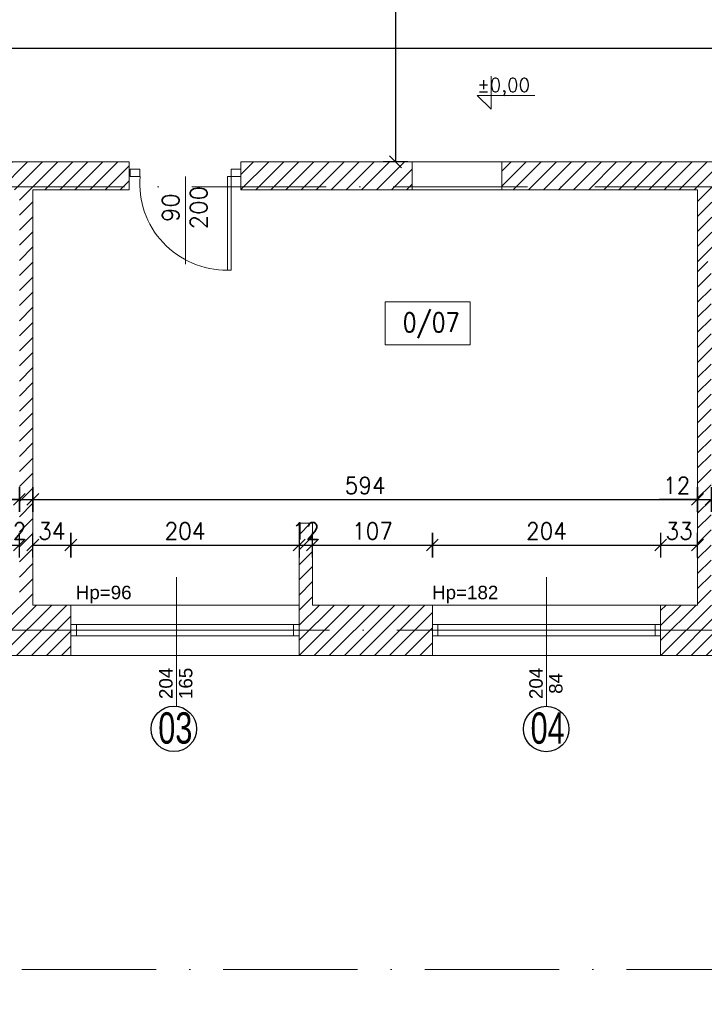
# Model space of a CAD drawing. Header units: millimetres. Extents: x -37273 to 136949, y -1495242345 to -598.
# Tile 20 of 44: x 68181 to 68792, y -17752 to -16872. Entities that reach past the tile are written whole.
import ezdxf

# ---------------------------------------------------------------- set-up
doc = ezdxf.new("R2010")
doc.units = ezdxf.units.MM
doc.linetypes.add('ACAD_ISO10W100', pattern=[18, 12, -3, 0, -3])
for name, color, linetype, lineweight in [('0.09Opis', 20, 'Continuous', 9), ('A-DRZ', 3, 'Continuous', 13), ('A-OKN', 3, 'Continuous', 13), ('F-BIL-OP', 103, 'Continuous', 9), ('urządzenia', 252, 'Continuous', 0), ('wymiarowannie', 253, 'Continuous', 5), ('ściany', 190, 'Continuous', 25)]:
    doc.layers.add(name, color=color, linetype=linetype, lineweight=lineweight)
for name, color, linetype in [('OPISY', 4, 'Continuous'), ('wym', 1, 'Continuous'), ('ściana', 7, 'Continuous')]:
    doc.layers.add(name, color=color, linetype=linetype)
doc.styles.add('op2', font='arial.ttf')
doc.styles.add('SIMPLEX', font='simplex', dxfattribs={"width": 0.85})
doc.styles.get("Standard").update_dxf_attribs({"font": 'arial.ttf'})
doc.styles.add('WYM_50', font='simplex.shx', dxfattribs={"width": 0.95})
doc.dimstyles.new('50', dxfattribs={"dimtxt": 15, "dimasz": 0.15, "dimexe": 13, "dimexo": 30, "dimgap": 5, "dimtad": 1, "dimdec": 0, "dimrnd": 0.5, "dimzin": 1, "dimdsep": 46, "dimtxsty": 'WYM_50', "dimblk": 'A', "dimcen": 3, "dimdle": 5, "dimse1": 1, "dimse2": 1, "dimclrd": 256, "dimclre": 256, "dimclrt": 2, "dimaunit": 1, "dimadec": 0, "dimazin": 0, "dimtfac": 0.32, "dimtdec": 0, "dimtix": 1, "dimtmove": 1, "dimatfit": 3, "dimldrblk": 'A', "dimfxl": 1, "dimtvp": 0.08, "dimtolj": 1, "dimtzin": 1, "dimarcsym": 0})

# ---------------------------------------------------------------- blocks, each defined once
blk = doc.blocks.new('DRZWI80')
at = {"layer": 'A-DRZ', "extrusion": (0, 0, -1)}
for points in [[(-63186.49, 25780.28), (-63183.49, 25780.28), (-63183.49, 25856.28)], [(-63186.49, 25856.28), (-63183.49, 25856.28)]]:
    blk.add_lwpolyline(points, dxfattribs=at)
at = {"layer": 'A-DRZ'}
for points in [[(63186.49, 25780.28), (63186.49, 25856.28)], [(63149.49, 25780.28), (63149.49, 25851.36)]]:
    blk.add_lwpolyline(points, dxfattribs=at)
for points in [[(63104.49, 25774.28), (63104.49, 25780.28), (63112.49, 25780.28), (63112.49, 25774.28)], [(63194.49, 25774.28), (63194.49, 25780.28), (63186.49, 25780.28), (63186.49, 25774.28)]]:
    blk.add_lwpolyline(points, close=True, dxfattribs=at)
at = {"layer": 'A-DRZ', "color": 1}
blk.add_arc((63182.77, 25785.79), 70.49, 89.40844, 184.48773, dxfattribs=at)
blk = doc.blocks.new('GFT43')
at = {"layer": 'A-DRZ'}
blk.add_blockref('DRZWI80', (-63194.49, -25774.28), dxfattribs=at)
blk = doc.blocks.new('A')
at = {"color": 1, "linetype": 'Continuous'}
blk.add_line((0, 73.6), (0, -73.6), dxfattribs=at)
at = {"color": 7, "linetype": 'Continuous'}
blk.add_line((-35.3, -35.3), (35.3, 35.3), dxfattribs=at)
blk = doc.blocks.new('*D1473')
at = {"layer": 'Defpoints', "color": 0, "lineweight": 13, "ltscale": 3}
for p in [(68168.44, -17472.34), (68226.44, -17472.34), (68226.44, -17879.37)]:
    blk.add_point(p, dxfattribs=at)
at = {"layer": 'wym', "lineweight": -2}
blk.add_line((68168.59, -17879.37), (68226.29, -17879.37), dxfattribs=at)
at = {"layer": 'wym', "lineweight": -2, "ltscale": 3, "xscale": 0.15, "yscale": 0.15, "zscale": 0.15, "rotation": 180}
blk.add_blockref('A', (68168.44, -17879.37), dxfattribs=at)
at = {"layer": 'wym', "lineweight": -2, "ltscale": 3, "xscale": 0.15, "yscale": 0.15, "zscale": 0.15}
blk.add_blockref('A', (68226.44, -17879.37), dxfattribs=at)
at = {"layer": 'wym', "color": 2, "ltscale": 3, "insert": (68197.44, -17866.87), "char_height": 15, "attachment_point": 5, "style": 'WYM_50'}
blk.add_mtext('\\A1;58', dxfattribs=at)
blk = doc.blocks.new('*D1474')
at = {"layer": 'Defpoints', "color": 0, "lineweight": 13, "ltscale": 3}
for p in [(68226.44, -17472.34), (68430.44, -17472.34), (68430.44, -17879.37)]:
    blk.add_point(p, dxfattribs=at)
at = {"layer": 'wym', "lineweight": -2}
blk.add_line((68226.59, -17879.37), (68430.29, -17879.37), dxfattribs=at)
at = {"layer": 'wym', "lineweight": -2, "ltscale": 3, "xscale": 0.15, "yscale": 0.15, "zscale": 0.15, "rotation": 180}
blk.add_blockref('A', (68226.44, -17879.37), dxfattribs=at)
at = {"layer": 'wym', "lineweight": -2, "ltscale": 3, "xscale": 0.15, "yscale": 0.15, "zscale": 0.15}
blk.add_blockref('A', (68430.44, -17879.37), dxfattribs=at)
at = {"layer": 'wym', "color": 2, "ltscale": 3, "insert": (68328.44, -17866.87), "char_height": 15, "attachment_point": 5, "style": 'WYM_50'}
blk.add_mtext('\\A1;204', dxfattribs=at)
blk = doc.blocks.new('*D1475')
at = {"layer": 'Defpoints', "color": 0, "lineweight": 13, "ltscale": 3}
for p in [(68430.44, -17472.34), (68549.44, -17472.34), (68549.44, -17879.37)]:
    blk.add_point(p, dxfattribs=at)
at = {"layer": 'wym', "lineweight": -2}
blk.add_line((68430.59, -17879.37), (68549.29, -17879.37), dxfattribs=at)
at = {"layer": 'wym', "lineweight": -2, "ltscale": 3, "xscale": 0.15, "yscale": 0.15, "zscale": 0.15, "rotation": 180}
blk.add_blockref('A', (68430.44, -17879.37), dxfattribs=at)
at = {"layer": 'wym', "lineweight": -2, "ltscale": 3, "xscale": 0.15, "yscale": 0.15, "zscale": 0.15}
blk.add_blockref('A', (68549.44, -17879.37), dxfattribs=at)
at = {"layer": 'wym', "color": 2, "ltscale": 3, "insert": (68489.94, -17866.87), "char_height": 15, "attachment_point": 5, "style": 'WYM_50'}
blk.add_mtext('\\A1;119', dxfattribs=at)
blk = doc.blocks.new('*D1476')
at = {"layer": 'Defpoints', "color": 0, "lineweight": 13, "ltscale": 3}
for p in [(68549.44, -17472.34), (68753.44, -17472.34), (68753.44, -17879.37)]:
    blk.add_point(p, dxfattribs=at)
at = {"layer": 'wym', "lineweight": -2}
blk.add_line((68549.59, -17879.37), (68753.29, -17879.37), dxfattribs=at)
at = {"layer": 'wym', "lineweight": -2, "ltscale": 3, "xscale": 0.15, "yscale": 0.15, "zscale": 0.15, "rotation": 180}
blk.add_blockref('A', (68549.44, -17879.37), dxfattribs=at)
at = {"layer": 'wym', "lineweight": -2, "ltscale": 3, "xscale": 0.15, "yscale": 0.15, "zscale": 0.15}
blk.add_blockref('A', (68753.44, -17879.37), dxfattribs=at)
at = {"layer": 'wym', "color": 2, "ltscale": 3, "insert": (68651.44, -17866.87), "char_height": 15, "attachment_point": 5, "style": 'WYM_50'}
blk.add_mtext('\\A1;204', dxfattribs=at)
blk = doc.blocks.new('*D1477')
at = {"layer": 'Defpoints', "color": 0, "lineweight": 13, "ltscale": 3}
for p in [(68753.44, -17472.34), (68799.44, -17472.34), (68799.44, -17879.37)]:
    blk.add_point(p, dxfattribs=at)
at = {"layer": 'wym', "lineweight": -2}
blk.add_line((68753.59, -17879.37), (68799.29, -17879.37), dxfattribs=at)
at = {"layer": 'wym', "lineweight": -2, "ltscale": 3, "xscale": 0.15, "yscale": 0.15, "zscale": 0.15, "rotation": 180}
blk.add_blockref('A', (68753.44, -17879.37), dxfattribs=at)
at = {"layer": 'wym', "lineweight": -2, "ltscale": 3, "xscale": 0.15, "yscale": 0.15, "zscale": 0.15}
blk.add_blockref('A', (68799.44, -17879.37), dxfattribs=at)
at = {"layer": 'wym', "color": 2, "ltscale": 3, "insert": (68776.44, -17866.87), "char_height": 15, "attachment_point": 5, "style": 'WYM_50'}
blk.add_mtext('\\A1;46', dxfattribs=at)
blk = doc.blocks.new('*D1502')
at = {"layer": 'Defpoints', "color": 0, "lineweight": 13, "ltscale": 3}
for p in [(67451.44, -17440.38), (69053.44, -17440.38), (69053.44, -17925.19)]:
    blk.add_point(p, dxfattribs=at)
at = {"layer": 'wym', "lineweight": -2}
blk.add_line((67451.59, -17925.19), (69053.29, -17925.19), dxfattribs=at)
at = {"layer": 'wym', "lineweight": -2, "ltscale": 3, "xscale": 0.15, "yscale": 0.15, "zscale": 0.15, "rotation": 180}
blk.add_blockref('A', (67451.44, -17925.19), dxfattribs=at)
at = {"layer": 'wym', "lineweight": -2, "ltscale": 3, "xscale": 0.15, "yscale": 0.15, "zscale": 0.15}
blk.add_blockref('A', (69053.44, -17925.19), dxfattribs=at)
at = {"layer": 'wym', "color": 2, "ltscale": 3, "insert": (68252.44, -17912.69), "char_height": 15, "attachment_point": 5, "style": 'WYM_50'}
blk.add_mtext('\\A1;1602', dxfattribs=at)
blk = doc.blocks.new('*D1527')
at = {"layer": 'Defpoints', "color": 0, "lineweight": 13, "ltscale": 3}
for p in [(69053.44, -17440.38), (67146.42, -17743.38), (69053.44, -17743.38)]:
    blk.add_point(p, dxfattribs=at)
at = {"layer": 'wym', "lineweight": -2}
blk.add_line((67146.42, -17440.53), (67146.42, -17743.23), dxfattribs=at)
at = {"layer": 'wym', "lineweight": -2, "ltscale": 3, "xscale": 0.15, "yscale": 0.15, "zscale": 0.15}
for p, rotation in [((67146.42, -17440.38), 90), ((67146.42, -17743.38), 270)]:
    blk.add_blockref('A', p, dxfattribs=dict(at, rotation=rotation))
at = {"layer": 'wym', "color": 2, "ltscale": 3, "insert": (67133.92, -17591.88), "char_height": 15, "attachment_point": 5, "rotation": 90, "style": 'WYM_50'}
blk.add_mtext('\\A1;303', dxfattribs=at)
blk = doc.blocks.new('*D1530')
at = {"layer": 'Defpoints', "color": 0, "lineweight": 13, "ltscale": 3}
for p in [(67451.44, -16999.38), (67093.45, -17743.38), (69053.44, -17743.38)]:
    blk.add_point(p, dxfattribs=at)
at = {"layer": 'wym', "lineweight": -2}
blk.add_line((67093.45, -16999.53), (67093.45, -17743.23), dxfattribs=at)
at = {"layer": 'wym', "lineweight": -2, "ltscale": 3, "xscale": 0.15, "yscale": 0.15, "zscale": 0.15}
for p, rotation in [((67093.45, -16999.38), 90), ((67093.45, -17743.38), 270)]:
    blk.add_blockref('A', p, dxfattribs=dict(at, rotation=rotation))
at = {"layer": 'wym', "color": 2, "ltscale": 3, "insert": (67080.95, -17371.38), "char_height": 15, "attachment_point": 5, "rotation": 90, "style": 'WYM_50'}
blk.add_mtext('\\A1;744', dxfattribs=at)
blk = doc.blocks.new('*D1574')
at = {"layer": 'Defpoints', "color": 0, "lineweight": 13, "ltscale": 3}
for p in [(68180.44, -17341.81), (68168.44, -17355.84), (68180.44, -17355.84)]:
    blk.add_point(p, dxfattribs=at)
at = {"layer": 'wym', "lineweight": -2}
for p, q in [((68168.29, -17341.81), (68168.14, -17341.81)), ((68168.44, -17341.81), (68180.44, -17341.81)), ((68180.59, -17341.81), (68180.74, -17341.81))]:
    blk.add_line(p, q, dxfattribs=at)
at = {"layer": 'wym', "lineweight": -2, "ltscale": 3, "xscale": 0.15, "yscale": 0.15, "zscale": 0.15}
blk.add_blockref('A', (68168.44, -17341.81), dxfattribs=at)
at = {"layer": 'wym', "lineweight": -2, "ltscale": 3, "xscale": 0.15, "yscale": 0.15, "zscale": 0.15, "rotation": 180}
blk.add_blockref('A', (68180.44, -17341.81), dxfattribs=at)
at = {"layer": 'wym', "color": 2, "ltscale": 3, "insert": (68174.44, -17329.31), "char_height": 15, "attachment_point": 5, "style": 'WYM_50'}
blk.add_mtext('\\A1;12', dxfattribs=at)
blk = doc.blocks.new('*D1575')
at = {"layer": 'Defpoints', "color": 0, "lineweight": 13, "ltscale": 3}
for p in [(68226.44, -17341.81), (68192.44, -17395.38), (68226.44, -17395.38)]:
    blk.add_point(p, dxfattribs=at)
at = {"layer": 'wym', "lineweight": -2}
blk.add_line((68192.59, -17341.81), (68226.29, -17341.81), dxfattribs=at)
at = {"layer": 'wym', "lineweight": -2, "ltscale": 3, "xscale": 0.15, "yscale": 0.15, "zscale": 0.15, "rotation": 180}
blk.add_blockref('A', (68192.44, -17341.81), dxfattribs=at)
at = {"layer": 'wym', "lineweight": -2, "ltscale": 3, "xscale": 0.15, "yscale": 0.15, "zscale": 0.15}
blk.add_blockref('A', (68226.44, -17341.81), dxfattribs=at)
at = {"layer": 'wym', "color": 2, "ltscale": 3, "insert": (68209.44, -17329.31), "char_height": 15, "attachment_point": 5, "style": 'WYM_50'}
blk.add_mtext('\\A1;34', dxfattribs=at)
blk = doc.blocks.new('*D1576')
at = {"layer": 'Defpoints', "color": 0, "lineweight": 13, "ltscale": 3}
for p in [(68430.44, -17341.81), (68226.44, -17395.38), (68430.44, -17395.38)]:
    blk.add_point(p, dxfattribs=at)
at = {"layer": 'wym', "lineweight": -2}
blk.add_line((68226.59, -17341.81), (68430.29, -17341.81), dxfattribs=at)
at = {"layer": 'wym', "lineweight": -2, "ltscale": 3, "xscale": 0.15, "yscale": 0.15, "zscale": 0.15, "rotation": 180}
blk.add_blockref('A', (68226.44, -17341.81), dxfattribs=at)
at = {"layer": 'wym', "lineweight": -2, "ltscale": 3, "xscale": 0.15, "yscale": 0.15, "zscale": 0.15}
blk.add_blockref('A', (68430.44, -17341.81), dxfattribs=at)
at = {"layer": 'wym', "color": 2, "ltscale": 3, "insert": (68328.44, -17329.31), "char_height": 15, "attachment_point": 5, "style": 'WYM_50'}
blk.add_mtext('\\A1;204', dxfattribs=at)
blk = doc.blocks.new('*D1577')
at = {"layer": 'Defpoints', "color": 0, "lineweight": 13, "ltscale": 3}
for p in [(68430.44, -17330.54), (68442.44, -17330.54), (68442.44, -17341.81)]:
    blk.add_point(p, dxfattribs=at)
at = {"layer": 'wym', "lineweight": -2}
for p, q in [((68430.29, -17341.81), (68430.14, -17341.81)), ((68430.44, -17341.81), (68442.44, -17341.81)), ((68442.59, -17341.81), (68442.74, -17341.81))]:
    blk.add_line(p, q, dxfattribs=at)
at = {"layer": 'wym', "lineweight": -2, "ltscale": 3, "xscale": 0.15, "yscale": 0.15, "zscale": 0.15}
blk.add_blockref('A', (68430.44, -17341.81), dxfattribs=at)
at = {"layer": 'wym', "lineweight": -2, "ltscale": 3, "xscale": 0.15, "yscale": 0.15, "zscale": 0.15, "rotation": 180}
blk.add_blockref('A', (68442.44, -17341.81), dxfattribs=at)
at = {"layer": 'wym', "color": 2, "ltscale": 3, "insert": (68436.44, -17329.31), "char_height": 15, "attachment_point": 5, "style": 'WYM_50'}
blk.add_mtext('\\A1;12', dxfattribs=at)
blk = doc.blocks.new('*D1578')
at = {"layer": 'Defpoints', "color": 0, "lineweight": 13, "ltscale": 3}
for p in [(68549.44, -17341.81), (68442.44, -17395.38), (68549.44, -17395.38)]:
    blk.add_point(p, dxfattribs=at)
at = {"layer": 'wym', "lineweight": -2}
blk.add_line((68442.59, -17341.81), (68549.29, -17341.81), dxfattribs=at)
at = {"layer": 'wym', "lineweight": -2, "ltscale": 3, "xscale": 0.15, "yscale": 0.15, "zscale": 0.15, "rotation": 180}
blk.add_blockref('A', (68442.44, -17341.81), dxfattribs=at)
at = {"layer": 'wym', "lineweight": -2, "ltscale": 3, "xscale": 0.15, "yscale": 0.15, "zscale": 0.15}
blk.add_blockref('A', (68549.44, -17341.81), dxfattribs=at)
at = {"layer": 'wym', "color": 2, "ltscale": 3, "insert": (68495.94, -17329.31), "char_height": 15, "attachment_point": 5, "style": 'WYM_50'}
blk.add_mtext('\\A1;107', dxfattribs=at)
blk = doc.blocks.new('*D1579')
at = {"layer": 'Defpoints', "color": 0, "lineweight": 13, "ltscale": 3}
for p in [(68753.44, -17341.81), (68549.44, -17404.18), (68753.44, -17404.18)]:
    blk.add_point(p, dxfattribs=at)
at = {"layer": 'wym', "lineweight": -2}
blk.add_line((68549.59, -17341.81), (68753.29, -17341.81), dxfattribs=at)
at = {"layer": 'wym', "lineweight": -2, "ltscale": 3, "xscale": 0.15, "yscale": 0.15, "zscale": 0.15, "rotation": 180}
blk.add_blockref('A', (68549.44, -17341.81), dxfattribs=at)
at = {"layer": 'wym', "lineweight": -2, "ltscale": 3, "xscale": 0.15, "yscale": 0.15, "zscale": 0.15}
blk.add_blockref('A', (68753.44, -17341.81), dxfattribs=at)
at = {"layer": 'wym', "color": 2, "ltscale": 3, "insert": (68651.44, -17329.31), "char_height": 15, "attachment_point": 5, "style": 'WYM_50'}
blk.add_mtext('\\A1;204', dxfattribs=at)
blk = doc.blocks.new('*D1580')
at = {"layer": 'Defpoints', "color": 0, "lineweight": 13, "ltscale": 3}
for p in [(68786.44, -17341.81), (68753.44, -17355.4), (68786.44, -17355.4)]:
    blk.add_point(p, dxfattribs=at)
at = {"layer": 'wym', "lineweight": -2}
for p, q in [((68753.29, -17341.81), (68753.14, -17341.81)), ((68753.44, -17341.81), (68786.44, -17341.81)), ((68786.59, -17341.81), (68786.74, -17341.81))]:
    blk.add_line(p, q, dxfattribs=at)
at = {"layer": 'wym', "lineweight": -2, "ltscale": 3, "xscale": 0.15, "yscale": 0.15, "zscale": 0.15}
blk.add_blockref('A', (68753.44, -17341.81), dxfattribs=at)
at = {"layer": 'wym', "lineweight": -2, "ltscale": 3, "xscale": 0.15, "yscale": 0.15, "zscale": 0.15, "rotation": 180}
blk.add_blockref('A', (68786.44, -17341.81), dxfattribs=at)
at = {"layer": 'wym', "color": 2, "ltscale": 3, "insert": (68769.94, -17329.31), "char_height": 15, "attachment_point": 5, "style": 'WYM_50'}
blk.add_mtext('\\A1;33', dxfattribs=at)
blk = doc.blocks.new('*D1583')
at = {"layer": 'Defpoints', "color": 0, "lineweight": 13, "ltscale": 3}
for p in [(67497.44, -17285.11), (68180.44, -17285.11), (68180.44, -17301.03)]:
    blk.add_point(p, dxfattribs=at)
at = {"layer": 'wym', "lineweight": -2}
blk.add_line((67497.59, -17301.03), (68180.29, -17301.03), dxfattribs=at)
at = {"layer": 'wym', "lineweight": -2, "ltscale": 3, "xscale": 0.15, "yscale": 0.15, "zscale": 0.15, "rotation": 180}
blk.add_blockref('A', (67497.44, -17301.03), dxfattribs=at)
at = {"layer": 'wym', "lineweight": -2, "ltscale": 3, "xscale": 0.15, "yscale": 0.15, "zscale": 0.15}
blk.add_blockref('A', (68180.44, -17301.03), dxfattribs=at)
at = {"layer": 'wym', "color": 2, "ltscale": 3, "insert": (67838.94, -17288.53), "char_height": 15, "attachment_point": 5, "style": 'WYM_50'}
blk.add_mtext('\\A1;683', dxfattribs=at)
blk = doc.blocks.new('*D1584')
at = {"layer": 'Defpoints', "color": 0, "lineweight": 13, "ltscale": 3}
for p in [(68180.44, -17259.64), (68192.44, -17259.64), (68192.44, -17301.03)]:
    blk.add_point(p, dxfattribs=at)
at = {"layer": 'wym', "lineweight": -2}
for p, q in [((68180.44, -17301.03), (68143.15, -17301.03)), ((68180.59, -17301.03), (68192.29, -17301.03))]:
    blk.add_line(p, q, dxfattribs=at)
at = {"layer": 'wym', "lineweight": -2, "ltscale": 3, "xscale": 0.15, "yscale": 0.15, "zscale": 0.15, "rotation": 180}
blk.add_blockref('A', (68180.44, -17301.03), dxfattribs=at)
at = {"layer": 'wym', "lineweight": -2, "ltscale": 3, "xscale": 0.15, "yscale": 0.15, "zscale": 0.15}
blk.add_blockref('A', (68192.44, -17301.03), dxfattribs=at)
at = {"layer": 'wym', "color": 2, "ltscale": 3, "insert": (68158.33, -17288.53), "char_height": 15, "attachment_point": 5, "style": 'WYM_50'}
blk.add_mtext('\\A1;12', dxfattribs=at)
blk = doc.blocks.new('*D1585')
at = {"layer": 'Defpoints', "color": 0, "lineweight": 13, "ltscale": 3}
for p in [(68192.44, -17270.79), (68786.44, -17270.79), (68786.44, -17301.03)]:
    blk.add_point(p, dxfattribs=at)
at = {"layer": 'wym', "lineweight": -2}
blk.add_line((68192.59, -17301.03), (68786.29, -17301.03), dxfattribs=at)
at = {"layer": 'wym', "lineweight": -2, "ltscale": 3, "xscale": 0.15, "yscale": 0.15, "zscale": 0.15, "rotation": 180}
blk.add_blockref('A', (68192.44, -17301.03), dxfattribs=at)
at = {"layer": 'wym', "lineweight": -2, "ltscale": 3, "xscale": 0.15, "yscale": 0.15, "zscale": 0.15}
blk.add_blockref('A', (68786.44, -17301.03), dxfattribs=at)
at = {"layer": 'wym', "color": 2, "ltscale": 3, "insert": (68489.44, -17288.53), "char_height": 15, "attachment_point": 5, "style": 'WYM_50'}
blk.add_mtext('\\A1;594', dxfattribs=at)
blk = doc.blocks.new('*D1586')
at = {"layer": 'Defpoints', "color": 0, "lineweight": 13, "ltscale": 3}
for p in [(68786.44, -17294.92), (68798.44, -17294.92), (68798.44, -17301.03)]:
    blk.add_point(p, dxfattribs=at)
at = {"layer": 'wym', "lineweight": -2}
for p, q in [((68786.44, -17301.03), (68752.55, -17301.03)), ((68786.59, -17301.03), (68798.29, -17301.03))]:
    blk.add_line(p, q, dxfattribs=at)
at = {"layer": 'wym', "lineweight": -2, "ltscale": 3, "xscale": 0.15, "yscale": 0.15, "zscale": 0.15, "rotation": 180}
blk.add_blockref('A', (68786.44, -17301.03), dxfattribs=at)
at = {"layer": 'wym', "lineweight": -2, "ltscale": 3, "xscale": 0.15, "yscale": 0.15, "zscale": 0.15}
blk.add_blockref('A', (68798.44, -17301.03), dxfattribs=at)
at = {"layer": 'wym', "color": 2, "ltscale": 3, "insert": (68767.73, -17288.53), "char_height": 15, "attachment_point": 5, "style": 'WYM_50'}
blk.add_mtext('\\A1;12', dxfattribs=at)
blk = doc.blocks.new('*D1616')
at = {"layer": 'Defpoints', "color": 0, "lineweight": 13, "ltscale": 3}
for p in [(68533.65, -16530.38), (68516.55, -16999.38), (68533.65, -16999.38)]:
    blk.add_point(p, dxfattribs=at)
at = {"layer": 'wym', "lineweight": -2}
blk.add_line((68516.55, -16530.53), (68516.55, -16999.23), dxfattribs=at)
at = {"layer": 'wym', "lineweight": -2, "ltscale": 3, "xscale": 0.15, "yscale": 0.15, "zscale": 0.15}
for p, rotation in [((68516.55, -16530.38), 90), ((68516.55, -16999.38), 270)]:
    blk.add_blockref('A', p, dxfattribs=dict(at, rotation=rotation))
at = {"layer": 'wym', "color": 2, "ltscale": 3, "insert": (68504.05, -16764.88), "char_height": 15, "attachment_point": 5, "rotation": 90, "style": 'WYM_50'}
blk.add_mtext('\\A1;469', dxfattribs=at)
blk = doc.blocks.new('*D1627')
at = {"layer": 'Defpoints', "color": 0, "lineweight": 13, "ltscale": 3}
for p in [(70236.44, -16897.92), (67904.44, -16999.38), (70236.44, -16999.38)]:
    blk.add_point(p, dxfattribs=at)
at = {"layer": 'wym', "lineweight": -2}
blk.add_line((67904.59, -16897.92), (70236.29, -16897.92), dxfattribs=at)
at = {"layer": 'wym', "lineweight": -2, "ltscale": 3, "xscale": 0.15, "yscale": 0.15, "zscale": 0.15, "rotation": 180}
blk.add_blockref('A', (67904.44, -16897.92), dxfattribs=at)
at = {"layer": 'wym', "lineweight": -2, "ltscale": 3, "xscale": 0.15, "yscale": 0.15, "zscale": 0.15}
blk.add_blockref('A', (70236.44, -16897.92), dxfattribs=at)
at = {"layer": 'wym', "color": 2, "ltscale": 3, "insert": (69070.44, -16885.42), "char_height": 15, "attachment_point": 5, "style": 'WYM_50'}
blk.add_mtext('\\A1;2332', dxfattribs=at)

msp = doc.modelspace()

# ---------------------------------------------------------------- hatches: boundary and pattern name
at = {"layer": 'wymiarowannie', "lineweight": 13, "ltscale": 3}
h = msp.add_hatch(dxfattribs=at)
h.set_pattern_fill('ANSI31', color=5, scale=3)
h.set_pattern_definition([(45, (68110.444, -17440.378), (-6.73519, 6.73519), [])])
h.paths.add_polyline_path([(68110.44, -17024.38), (68110.44, -17021.88), (68278.44, -17021.88), (68278.44, -17024.38), (68192.44, -17024.38), (68192.44, -17395.38), (68226.44, -17395.38), (68226.44, -17417.88), (68168.44, -17417.88), (68168.44, -17395.38), (68180.44, -17395.38), (68180.44, -17024.38)])
h.paths.add_polyline_path([(68110.44, -17021.88), (68110.44, -16999.38), (68278.44, -16999.38), (68278.44, -17021.88)])
h.paths.add_polyline_path([(68378.44, -17021.88), (68378.44, -16999.38), (68531.44, -16999.38), (68531.44, -17021.88)])
h.paths.add_polyline_path([(68168.44, -17440.38), (68168.44, -17417.88), (68226.44, -17417.88), (68226.44, -17440.38)])
h.paths.add_polyline_path([(68378.44, -17024.38), (68378.44, -17021.88), (68531.44, -17021.88), (68531.44, -17024.38)])
h.paths.add_polyline_path([(68188.37, -17340.56), (68160.52, -17340.56), (68160.52, -17318.06), (68188.37, -17318.06)], flags=9)
h = msp.add_hatch(dxfattribs=at)
h.set_pattern_fill('ANSI31', color=5, scale=3)
h.set_pattern_definition([(45, (68611.444, -17088.597), (-6.7352, 6.7352), [])])
h.paths.add_polyline_path([(68611.44, -17021.88), (68959.67, -17021.88), (68959.67, -17024.38), (68946.44, -17024.38), (68946.44, -17065.07), (68934.44, -17065.07), (68934.44, -17024.38), (68876.25, -17024.38), (68876.06, -17024.38), (68875.86, -17024.38), (68813.46, -17024.38), (68786.44, -17024.38), (68611.44, -17024.38)])
h.paths.add_polyline_path([(68611.44, -17021.88), (68611.44, -16999.38), (68959.67, -16999.38), (68959.67, -17021.88)])
h.paths.add_polyline_path([(68798.44, -17088.6), (68798.44, -17024.38), (68813.46, -17024.38), (68813.46, -17088.6)])
h.paths.add_polyline_path([(68786.44, -17088.6), (68786.44, -17024.38), (68798.44, -17024.38), (68798.44, -17088.6)])
h = msp.add_hatch(dxfattribs=at)
h.set_pattern_fill('ANSI31', color=5, scale=3)
h.set_pattern_definition([(45, (68430.444, -17440.378), (-6.73519, 6.73519), [])])
h.paths.add_polyline_path([(68753.44, -17417.88), (68753.44, -17395.38), (68786.44, -17395.38), (68786.44, -17088.6), (68798.44, -17088.6), (68798.44, -17162.38), (68934.44, -17162.38), (68934.44, -17154.17), (68946.44, -17154.17), (68946.44, -17162.38), (68959.67, -17162.38), (68959.67, -17174.38), (68946.44, -17174.38), (68946.44, -17181.99), (68945.86, -17181.99), (68940.44, -17181.99), (68940.44, -17174.38), (68798.44, -17174.38), (68798.44, -17280.99), (68940.44, -17280.99), (68940.44, -17271.09), (68945.86, -17271.09), (68946.44, -17271.09), (68946.44, -17296.38), (68945.86, -17296.38), (68940.44, -17296.38), (68940.44, -17286.99), (68798.44, -17286.99), (68798.44, -17395.38), (68799.44, -17395.38), (68799.44, -17417.88)])
h.paths.add_polyline_path([(68430.44, -17417.88), (68430.44, -17395.38), (68430.44, -17322.38), (68442.44, -17322.38), (68442.44, -17395.38), (68549.44, -17395.38), (68549.44, -17417.88)])
h.paths.add_polyline_path([(68430.44, -17440.38), (68430.44, -17417.88), (68549.44, -17417.88), (68549.44, -17440.38)])
h.paths.add_polyline_path([(68753.44, -17440.38), (68753.44, -17417.88), (68799.44, -17417.88), (68799.44, -17440.38)])
h.paths.add_polyline_path([(69059.67, -17174.38), (69059.67, -17168.16), (69059.67, -17162.38), (69073.44, -17162.38), (69073.44, -17174.38)])
h.paths.add_polyline_path([(68860.36, -17396.67), (68797.27, -17396.67), (68797.27, -17375.29), (68860.36, -17375.29)], flags=9)
h.paths.add_polyline_path([(68450.37, -17340.56), (68422.52, -17340.56), (68422.52, -17318.06), (68450.37, -17318.06)], flags=9)
h.paths.add_polyline_path([(68610.3, -17396.67), (68547.33, -17396.67), (68547.33, -17375.29), (68610.3, -17375.29)], flags=9)

# ---------------------------------------------------------------- linework, layer by layer
at = {"layer": '0.09Opis', "ltscale": 0.01}
msp.add_lwpolyline([(68602.05, -16923.04), (68602.05, -16952.27), (68589.46, -16940.24), (68640.98, -16940.24)], dxfattribs=at)
msp.add_lwpolyline([(68602.05, -16923.04), (68602.05, -16952.27), (68589.46, -16940.24), (68640.98, -16940.24)], dxfattribs=at)
at = {"layer": 'A-OKN'}
for p, q in [((68611.44, -16999.38), (68531.44, -16999.38)), ((68531.44, -17024.38), (68611.44, -17024.38)), ((68430.44, -17395.38), (68226.44, -17395.38)), ((68753.44, -17395.38), (68549.44, -17395.38)), ((68430.44, -17412.88), (68226.44, -17412.88)), ((68430.44, -17412.88), (68226.44, -17412.88)), ((68231.44, -17412.88), (68231.44, -17422.88)), ((68231.44, -17412.88), (68231.44, -17422.88)), ((68425.44, -17412.88), (68425.44, -17422.88)), ((68425.44, -17412.88), (68425.44, -17422.88)), ((68753.44, -17412.88), (68549.44, -17412.88)), ((68753.44, -17412.88), (68549.44, -17412.88)), ((68554.44, -17412.88), (68554.44, -17422.88)), ((68554.44, -17412.88), (68554.44, -17422.88)), ((68748.44, -17412.88), (68748.44, -17422.88)), ((68748.44, -17412.88), (68748.44, -17422.88)), ((68430.44, -17422.88), (68226.44, -17422.88)), ((68430.44, -17422.88), (68226.44, -17422.88)), ((68231.44, -17417.88), (68425.44, -17417.88)), ((68231.44, -17417.88), (68425.44, -17417.88)), ((68753.44, -17422.88), (68549.44, -17422.88)), ((68753.44, -17422.88), (68549.44, -17422.88)), ((68554.44, -17417.88), (68748.44, -17417.88)), ((68554.44, -17417.88), (68748.44, -17417.88)), ((68430.44, -17440.38), (68226.44, -17440.38)), ((68753.44, -17440.38), (68549.44, -17440.38))]:
    msp.add_line(p, q, dxfattribs=at)
at = {"layer": 'F-BIL-OP', "color": 0}
msp.add_lwpolyline([(68507.29, -17124.62), (68583.24, -17124.62), (68583.24, -17163.01), (68507.29, -17163.01)], close=True, dxfattribs=at)
at = {"layer": 'wymiarowannie', "color": 251, "linetype": 'ACAD_ISO10W100', "lineweight": 13, "ltscale": 10}
for p, q in [((68994.75, -17021.88), (66993.56, -17021.88)), ((69177.95, -17417.88), (66993.56, -17417.88)), ((70463.75, -17720.88), (66993.56, -17720.88))]:
    msp.add_line(p, q, dxfattribs=at)
at = {"layer": 'wymiarowannie', "ltscale": 3}
for p, q in [((68320.75, -17370.52), (68320.75, -17485.84)), ((68651.44, -17370.52), (68651.44, -17485.84))]:
    msp.add_line(p, q, dxfattribs=at)
at = {"layer": 'ściana', "lineweight": 13, "ltscale": 3}
for p, q in [((68110.44, -16999.38), (68278.44, -16999.38)), ((68278.44, -17024.38), (68278.44, -16999.38)), ((68378.44, -17024.38), (68378.44, -16999.38)), ((68378.44, -16999.38), (68531.44, -16999.38)), ((68531.44, -17024.38), (68531.44, -16999.38)), ((68611.44, -17024.38), (68611.44, -16999.38)), ((68611.44, -16999.38), (68959.67, -16999.38)), ((68192.44, -17024.38), (68192.44, -17395.38)), ((68192.44, -17024.38), (68278.44, -17024.38)), ((68192.44, -17024.38), (68278.44, -17024.38)), ((68378.44, -17024.38), (68531.44, -17024.38)), ((68611.44, -17024.38), (68786.44, -17024.38)), ((68786.44, -17024.38), (68786.44, -17395.38)), ((68430.44, -17322.38), (68430.44, -17395.38)), ((68430.44, -17395.38), (68430.44, -17322.38)), ((68430.44, -17322.38), (68442.44, -17322.38)), ((68442.44, -17322.38), (68442.44, -17395.38)), ((68430.44, -17395.38), (68430.44, -17358.38)), ((68192.44, -17395.38), (68226.44, -17395.38)), ((68192.44, -17395.38), (68226.44, -17395.38)), ((68226.44, -17395.38), (68226.44, -17440.38)), ((68430.44, -17395.38), (68430.44, -17440.38)), ((68442.44, -17395.38), (68549.44, -17395.38)), ((68549.44, -17395.38), (68549.44, -17440.38)), ((68786.44, -17395.38), (68753.44, -17395.38)), ((68753.44, -17395.38), (68753.44, -17440.38)), ((68753.44, -17395.38), (68786.44, -17395.38)), ((68168.44, -17440.38), (68226.44, -17440.38)), ((68430.44, -17440.38), (68549.44, -17440.38)), ((68753.44, -17440.38), (68799.44, -17440.38))]:
    msp.add_line(p, q, dxfattribs=at)
msp.add_lwpolyline([(68786.44, -17088.6), (68786.44, -17024.38)], dxfattribs=at)
at = {"layer": 'ściany', "color": 5, "ltscale": 100}
for centre in [(68318.54, -17506.03), (68651.21, -17506.15)]:
    msp.add_circle(centre, 20.32, dxfattribs=at)

# ---------------------------------------------------------------- block references
at = {"layer": 'A-DRZ', "xscale": -1.1, "yscale": 1.1, "zscale": 1.1, "rotation": 180}
msp.add_blockref('GFT43', (68378.44, -17006.06), dxfattribs=at)

# ---------------------------------------------------------------- texts
at = {"layer": '0.09Opis', "ltscale": 0.01, "insert": (68589.45, -16924.83), "char_height": 12, "attachment_point": 1}
msp.add_mtext('{\\Fsimplex.shx|c238;%%P0,00}', dxfattribs=at)
at = {"layer": 'A-DRZ', "insert": (68328.13, -17040.39), "char_height": 15, "attachment_point": 5, "rotation": 90}
msp.add_mtext('\\pxqc;{\\Fsimplex|c238;90\\P\\pq*;\\Fsimplex|c0;2\\Fsimplex|c238;00}', dxfattribs=at)
at = {"layer": 'F-BIL-OP', "color": 0, "style": 'SIMPLEX', "width": 0.85}
msp.add_text('0/07', height=17, dxfattribs=at).set_placement((68522.88, -17151.47))
at = {"layer": 'OPISY', "color": 4, "ltscale": 3, "style": 'op2', "width": 0.7}
for s, p in [('03', (68304.56, -17519.22)), ('04', (68637.24, -17519.34))]:
    msp.add_text(s, height=28, dxfattribs=at).set_placement(p)
at = {"layer": 'urządzenia', "char_height": 12, "attachment_point": 5}
for s, insert in [('Hp=96', (68255.81, -17385.98)), ('Hp=182', (68578.81, -17385.98))]:
    msp.add_mtext(s, dxfattribs=dict(at, insert=insert))
at = {"layer": 'wymiarowannie', "color": 1, "lineweight": 13, "ltscale": 3, "char_height": 12, "attachment_point": 5, "rotation": 90}
for insert in [(68311.45, -17465.41), (68642.14, -17465.41)]:
    msp.add_mtext('204', dxfattribs=dict(at, insert=insert))
at = {"layer": 'wymiarowannie', "color": 1, "lineweight": 13, "ltscale": 3, "char_height": 12, "width": 30.7607, "attachment_point": 5, "rotation": 90}
for s, insert in [('165', (68329.11, -17465.41)), ('84', (68659.8, -17465.41))]:
    msp.add_mtext(s, dxfattribs=dict(at, insert=insert))

# ---------------------------------------------------------------- dimensions: what is measured, and where the dimension line sits
at = {"layer": 'wym'}
for base, p1, p2, picture, middle in [((68516.55, -16999.38), (68533.65, -16530.38), (68533.65, -16999.38), '*D1616', (68504.05, -16764.88)), ((67093.45, -17743.38), (67451.44, -16999.38), (69053.44, -17743.38), '*D1530', (67080.95, -17371.38)), ((67146.42, -17743.38), (69053.44, -17440.38), (69053.44, -17743.38), '*D1527', (67133.92, -17591.88))]:
    dim = msp.add_linear_dim(base=base, p1=p1, p2=p2, angle=90, dimstyle='50', override={"dimblk": 'A', "dimfxl": 0, "dimarcsym": 1}, dxfattribs=at)
    dim.commit()
    dim.dimension.update_dxf_attribs({"geometry": picture, "text_midpoint": middle})
for base, p1, p2, picture, middle in [((70236.44, -16897.92), (67904.44, -16999.38), (70236.44, -16999.38), '*D1627', (69070.44, -16885.42)), ((68786.44, -17301.03), (68192.44, -17270.79), (68786.44, -17270.79), '*D1585', (68489.44, -17288.53)), ((68180.44, -17301.03), (67497.44, -17285.11), (68180.44, -17285.11), '*D1583', (67838.94, -17288.53)), ((68180.44, -17341.81), (68168.44, -17355.84), (68180.44, -17355.84), '*D1574', (68174.44, -17329.31)), ((68226.44, -17341.81), (68192.44, -17395.38), (68226.44, -17395.38), '*D1575', (68209.44, -17329.31)), ((68430.44, -17341.81), (68226.44, -17395.38), (68430.44, -17395.38), '*D1576', (68328.44, -17329.31)), ((68442.44, -17341.81), (68430.44, -17330.54), (68442.44, -17330.54), '*D1577', (68436.44, -17329.31)), ((68549.44, -17341.81), (68442.44, -17395.38), (68549.44, -17395.38), '*D1578', (68495.94, -17329.31)), ((68753.44, -17341.81), (68549.44, -17404.18), (68753.44, -17404.18), '*D1579', (68651.44, -17329.31)), ((68786.44, -17341.81), (68753.44, -17355.4), (68786.44, -17355.4), '*D1580', (68769.94, -17329.31)), ((69053.44, -17925.19), (67451.44, -17440.38), (69053.44, -17440.38), '*D1502', (68252.44, -17912.69)), ((68226.44, -17879.37), (68168.44, -17472.34), (68226.44, -17472.34), '*D1473', (68197.44, -17866.87)), ((68430.44, -17879.37), (68226.44, -17472.34), (68430.44, -17472.34), '*D1474', (68328.44, -17866.87)), ((68549.44, -17879.37), (68430.44, -17472.34), (68549.44, -17472.34), '*D1475', (68489.94, -17866.87)), ((68753.44, -17879.37), (68549.44, -17472.34), (68753.44, -17472.34), '*D1476', (68651.44, -17866.87)), ((68799.44, -17879.37), (68753.44, -17472.34), (68799.44, -17472.34), '*D1477', (68776.44, -17866.87))]:
    dim = msp.add_linear_dim(base=base, p1=p1, p2=p2, dimstyle='50', override={"dimblk": 'A', "dimfxl": 0, "dimarcsym": 1}, dxfattribs=at)
    dim.commit()
    dim.dimension.update_dxf_attribs({"geometry": picture, "text_midpoint": middle})
for base, p1, p2, picture, middle in [((68192.44, -17301.03), (68180.44, -17259.64), (68192.44, -17259.64), '*D1584', (68158.33, -17301.03)), ((68798.44, -17301.03), (68786.44, -17294.92), (68798.44, -17294.92), '*D1586', (68767.73, -17301.03))]:
    dim = msp.add_linear_dim(base=base, p1=p1, p2=p2, dimstyle='50', override={"dimblk": 'A', "dimfxl": 0, "dimarcsym": 1}, dxfattribs=at)
    dim.commit()
    dim.dimension.update_dxf_attribs({"geometry": picture, "text_midpoint": middle, "dimtype": 160})

doc.saveas('drawing.dxf')
